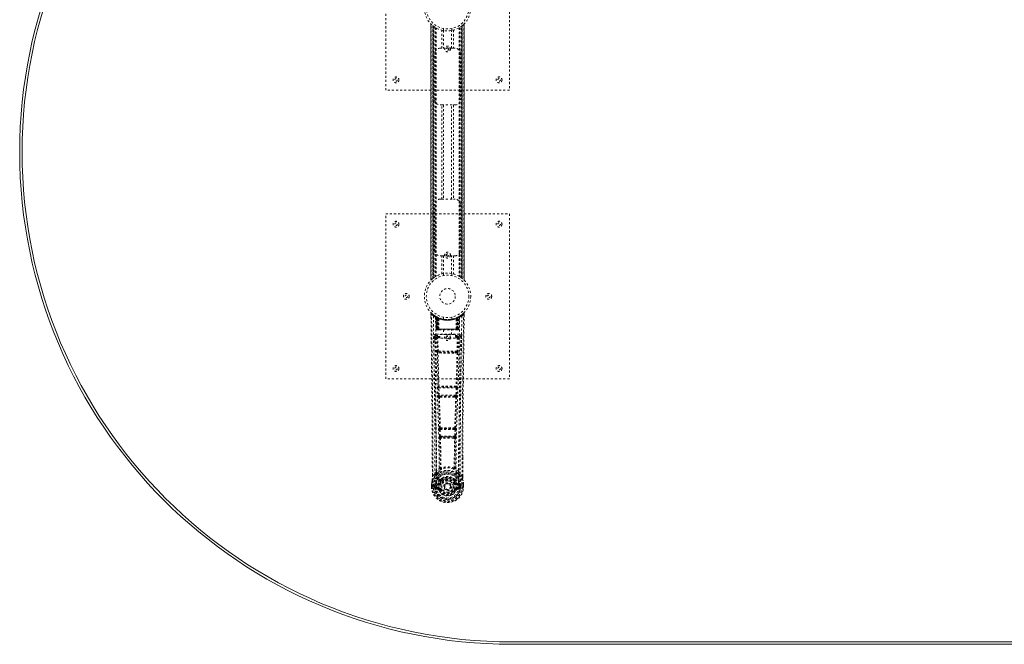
# Model space of a CAD drawing. Header units: inches. Extents: x 12.1 to 107.6, y 31.9 to 79.7.
# Tile 1 of 5: x 12.1 to 59.8, y 31.9 to 62.2. Entities that reach past the tile are written whole.
import ezdxf

# ---------------------------------------------------------------- set-up
doc = ezdxf.new("R2010")
doc.units = ezdxf.units.IN
doc.header["$MEASUREMENT"] = 0
doc.linetypes.add('SLD-Dashed', pattern=[0.075, 0.05, -0.025])
doc.linetypes.add('SLD-Solid', pattern=[0])

msp = doc.modelspace()

# ---------------------------------------------------------------- linework, layer by layer
at = {"color": 7, "linetype": 'SLD-Dashed', "lineweight": 0}
for p, q in [((29.82, 58.825), (29.82, 66.825)), ((35.82, 66.825), (35.82, 58.825)), ((32.015, 62.04), (32.015, 49.609)), ((32.015, 49.611), (32.015, 62.039)), ((32.015, 62.038), (32.015, 49.611)), ((32.027, 49.623), (32.027, 62.027)), ((32.11, 61.952), (32.105, 61.956)), ((32.105, 49.693), (32.105, 61.956)), ((32.105, 61.956), (32.105, 49.693)), ((32.11, 61.952), (32.11, 49.697)), ((32.111, 61.951), (32.111, 49.698)), ((32.114, 49.7), (32.114, 61.949)), ((32.114, 61.949), (32.114, 49.7)), ((32.126, 49.71), (32.126, 61.94)), ((32.13, 49.713), (32.13, 61.936)), ((32.132, 61.935), (32.132, 49.714)), ((32.134, 61.933), (32.134, 49.716)), ((32.156, 61.917), (32.156, 49.733)), ((32.222, 61.872), (32.222, 49.777)), ((32.247, 61.857), (32.247, 49.793)), ((32.265, 61.846), (32.265, 49.803)), ((32.539, 60.86), (32.539, 61.735)), ((32.62, 61.814), (32.62, 61.717)), ((32.623, 61.717), (32.623, 60.86)), ((33.018, 60.86), (33.018, 61.717)), ((33.02, 61.717), (33.02, 61.814)), ((33.102, 61.735), (33.102, 60.86)), ((33.376, 61.846), (33.376, 49.803)), ((33.393, 61.857), (33.393, 49.793)), ((33.419, 61.872), (33.419, 49.777)), ((33.476, 49.739), (33.476, 61.911)), ((33.521, 61.945), (33.504, 61.931)), ((33.507, 49.716), (33.507, 61.933)), ((33.509, 49.714), (33.509, 61.935)), ((33.511, 61.936), (33.511, 49.713)), ((33.512, 61.937), (33.512, 49.712)), ((33.521, 49.705), (33.521, 61.945)), ((33.527, 61.949), (33.527, 49.7)), ((33.527, 49.7), (33.527, 61.949)), ((33.535, 61.956), (33.531, 61.952)), ((33.531, 49.697), (33.531, 61.952)), ((33.535, 61.956), (33.535, 49.693)), ((33.535, 49.693), (33.535, 61.956)), ((33.613, 62.027), (33.613, 49.623)), ((33.625, 49.609), (33.625, 62.04)), ((33.625, 62.039), (33.625, 49.611)), ((33.626, 49.611), (33.626, 62.038)), ((32.455, 60.86), (32.539, 60.86)), ((33.102, 60.86), (32.539, 60.86)), ((33.102, 60.86), (33.185, 60.86)), ((32.205, 58.36), (32.205, 60.61)), ((33.435, 60.61), (33.435, 58.36)), ((35.82, 58.825), (29.82, 58.825)), ((32.539, 58.11), (32.455, 58.11)), ((32.539, 53.54), (32.539, 58.11)), ((32.539, 58.11), (33.102, 58.11)), ((32.623, 58.11), (32.623, 53.54)), ((33.018, 53.54), (33.018, 58.11)), ((33.102, 58.11), (33.102, 53.54)), ((33.185, 58.11), (33.102, 58.11)), ((32.455, 53.54), (32.539, 53.54)), ((32.539, 53.54), (33.102, 53.54)), ((33.102, 53.54), (33.185, 53.54)), ((32.205, 51.04), (32.205, 53.29)), ((33.435, 53.29), (33.435, 51.04)), ((29.82, 52.825), (35.82, 52.825)), ((29.82, 44.825), (29.82, 52.825)), ((35.82, 52.825), (35.82, 44.825)), ((32.539, 50.79), (32.455, 50.79)), ((32.539, 49.914), (32.539, 50.79)), ((32.539, 50.79), (33.102, 50.79)), ((32.623, 50.79), (32.623, 49.932)), ((33.018, 49.932), (33.018, 50.79)), ((33.102, 50.79), (33.102, 49.914)), ((33.185, 50.79), (33.102, 50.79)), ((32.105, 49.693), (32.11, 49.697)), ((32.62, 49.932), (32.62, 49.836)), ((33.02, 49.836), (33.02, 49.932)), ((32.014, 47.966), (32.015, 47.899)), ((32.044, 47.966), (32.064, 47.989)), ((32.105, 47.953), (32.063, 47.987)), ((32.252, 47.851), (32.239, 47.859)), ((32.258, 47.846), (32.245, 47.854)), ((32.267, 47.826), (32.253, 47.834)), ((32.275, 47.229), (32.253, 47.834)), ((32.288, 47.229), (32.267, 47.826)), ((32.318, 47.816), (32.27, 47.84)), ((32.286, 47.819), (32.309, 47.225)), ((32.354, 47.78), (32.286, 47.815)), ((32.306, 47.229), (32.286, 47.815)), ((32.299, 47.825), (32.326, 47.811)), ((32.313, 47.786), (32.326, 47.811)), ((32.313, 47.786), (32.314, 47.229)), ((32.321, 47.782), (32.313, 47.786)), ((32.321, 47.782), (32.333, 47.808)), ((32.321, 47.229), (32.321, 47.782)), ((32.337, 47.806), (32.322, 47.814)), ((32.326, 47.811), (32.333, 47.808)), ((32.327, 47.779), (32.339, 47.805)), ((32.327, 47.229), (32.327, 47.779)), ((32.327, 47.779), (32.334, 47.776)), ((32.334, 47.776), (32.346, 47.802)), ((32.334, 47.776), (32.334, 47.229)), ((32.338, 47.806), (32.337, 47.806)), ((32.345, 47.771), (32.357, 47.797)), ((32.345, 47.771), (32.346, 47.229)), ((32.352, 47.768), (32.345, 47.771)), ((32.352, 47.768), (32.363, 47.794)), ((32.352, 47.229), (32.352, 47.768)), ((32.354, 47.78), (32.355, 47.78)), ((32.373, 47.229), (32.354, 47.78)), ((32.355, 47.78), (32.374, 47.229)), ((32.357, 47.797), (32.363, 47.794)), ((32.404, 47.229), (32.4, 47.75)), ((32.62, 47.814), (32.62, 47.717)), ((33.02, 47.717), (33.02, 47.814)), ((33.236, 47.229), (33.241, 47.75)), ((33.267, 47.229), (33.286, 47.78)), ((33.287, 47.78), (33.267, 47.229)), ((33.277, 47.794), (33.284, 47.797)), ((33.277, 47.794), (33.289, 47.768)), ((33.284, 47.797), (33.296, 47.771)), ((33.286, 47.78), (33.287, 47.78)), ((33.355, 47.815), (33.287, 47.78)), ((33.296, 47.771), (33.289, 47.768)), ((33.289, 47.768), (33.289, 47.229)), ((33.303, 47.806), (33.295, 47.802)), ((33.295, 47.802), (33.307, 47.776)), ((33.295, 47.229), (33.296, 47.771)), ((33.31, 47.809), (33.302, 47.805)), ((33.302, 47.805), (33.314, 47.779)), ((33.304, 47.806), (33.303, 47.806)), ((33.37, 47.84), (33.304, 47.806)), ((33.307, 47.776), (33.314, 47.779)), ((33.307, 47.229), (33.307, 47.776)), ((33.308, 47.808), (33.315, 47.811)), ((33.308, 47.808), (33.32, 47.782)), ((33.314, 47.779), (33.314, 47.229)), ((33.315, 47.811), (33.324, 47.816)), ((33.315, 47.811), (33.328, 47.786)), ((33.328, 47.786), (33.32, 47.782)), ((33.32, 47.782), (33.32, 47.229)), ((33.327, 47.229), (33.328, 47.786)), ((33.332, 47.225), (33.355, 47.819)), ((33.335, 47.229), (33.355, 47.815)), ((33.353, 47.229), (33.374, 47.826)), ((33.366, 47.229), (33.387, 47.834)), ((33.387, 47.834), (33.374, 47.826)), ((33.402, 47.859), (33.389, 47.851)), ((33.578, 47.987), (33.536, 47.954)), ((33.627, 47.966), (33.597, 47.966)), ((33.625, 47.903), (33.625, 47.966)), ((33.626, 47.899), (33.627, 47.966)), ((33.626, 47.899), (33.627, 47.966)), ((32.209, 46.893), (32.208, 46.885)), ((32.208, 46.882), (32.212, 46.595)), ((32.253, 46.991), (32.253, 46.93)), ((33.388, 46.991), (32.253, 46.991)), ((32.253, 46.93), (32.45, 46.93)), ((32.275, 47.229), (32.288, 47.229)), ((32.314, 47.229), (32.275, 47.229)), ((32.288, 47.229), (32.327, 47.229)), ((32.302, 46.827), (32.317, 46.166)), ((32.306, 47.229), (32.373, 47.229)), ((32.314, 47.229), (32.321, 47.229)), ((32.314, 47.2), (32.321, 47.2)), ((32.318, 47.2), (32.328, 47.2)), ((33.32, 47.229), (32.321, 47.229)), ((32.334, 47.229), (32.327, 47.229)), ((32.328, 47.2), (32.334, 47.2)), ((32.334, 47.229), (33.307, 47.229)), ((32.336, 47.2), (32.39, 47.2)), ((32.346, 47.229), (32.352, 47.229)), ((32.346, 47.2), (32.352, 47.2)), ((32.346, 46.873), (32.346, 46.828)), ((32.45, 46.873), (32.346, 46.873)), ((32.362, 46.167), (32.346, 46.828)), ((32.45, 46.828), (32.346, 46.828)), ((33.289, 47.229), (32.352, 47.229)), ((32.39, 47.2), (32.352, 47.2)), ((32.374, 47.229), (32.373, 47.229)), ((32.374, 47.229), (32.404, 47.229)), ((32.404, 47.229), (33.236, 47.229)), ((32.404, 47.2), (32.412, 47.2)), ((32.412, 47.2), (33.229, 47.2)), ((32.45, 46.797), (32.45, 46.977)), ((32.45, 46.977), (33.2, 46.977)), ((33.2, 46.797), (32.45, 46.797)), ((32.625, 47.2), (32.625, 46.977)), ((33.015, 46.977), (33.015, 47.2)), ((33.2, 46.977), (33.2, 46.797)), ((33.2, 46.93), (33.388, 46.93)), ((33.294, 46.873), (33.2, 46.873)), ((33.294, 46.828), (33.2, 46.828)), ((33.229, 47.2), (33.237, 47.2)), ((33.236, 47.229), (33.267, 47.229)), ((33.251, 47.2), (33.305, 47.2)), ((33.289, 47.2), (33.251, 47.2)), ((33.267, 47.229), (33.267, 47.229)), ((33.267, 47.229), (33.335, 47.229)), ((33.294, 46.828), (33.279, 46.167)), ((33.289, 47.229), (33.295, 47.229)), ((33.289, 47.2), (33.295, 47.2)), ((33.294, 46.873), (33.294, 46.828)), ((33.314, 47.229), (33.307, 47.229)), ((33.307, 47.2), (33.313, 47.2)), ((33.313, 47.2), (33.323, 47.2)), ((33.314, 47.229), (33.353, 47.229)), ((33.319, 47.2), (33.327, 47.2)), ((33.32, 47.229), (33.327, 47.229)), ((33.339, 46.827), (33.324, 46.166)), ((33.366, 47.229), (33.327, 47.229)), ((33.353, 47.229), (33.366, 47.229)), ((33.388, 46.93), (33.388, 46.991)), ((33.429, 46.595), (33.433, 46.882)), ((33.433, 46.885), (33.432, 46.893)), ((32.516, 46.076), (32.359, 46.082)), ((33.279, 46.167), (32.362, 46.167)), ((32.523, 46.124), (32.37, 46.126)), ((33.118, 46.124), (32.523, 46.124)), ((33.271, 46.126), (33.118, 46.124)), ((33.282, 46.082), (33.125, 46.076)), ((35.82, 44.825), (29.82, 44.825)), ((32.37, 44.476), (32.362, 44.472)), ((32.406, 44.429), (32.414, 44.433)), ((33.235, 44.429), (32.406, 44.429)), ((33.227, 44.433), (33.235, 44.429)), ((33.279, 44.472), (33.271, 44.476)), ((32.355, 44.382), (32.372, 44.03)), ((32.4, 44.385), (33.241, 44.385)), ((32.417, 44.032), (32.4, 44.385)), ((33.224, 44.032), (32.417, 44.032)), ((32.422, 43.936), (32.455, 43.936)), ((32.464, 43.987), (32.432, 43.987)), ((32.464, 43.987), (33.177, 43.987)), ((33.177, 43.987), (33.209, 43.987)), ((33.186, 43.936), (33.219, 43.936)), ((33.241, 44.385), (33.224, 44.032)), ((33.286, 44.382), (33.269, 44.03)), ((32.41, 42.365), (32.427, 42.047)), ((32.434, 42.459), (32.419, 42.454)), ((32.455, 42.367), (33.186, 42.367)), ((32.471, 42.05), (32.455, 42.367)), ((32.464, 42.412), (32.478, 42.416)), ((33.177, 42.412), (32.464, 42.412)), ((33.17, 42.05), (32.471, 42.05)), ((33.163, 42.416), (33.177, 42.412)), ((33.186, 42.367), (33.17, 42.05)), ((33.207, 42.459), (33.221, 42.454)), ((33.231, 42.365), (33.214, 42.047)), ((32.481, 41.952), (32.521, 41.951)), ((32.529, 42.005), (32.49, 42.005)), ((32.529, 42.005), (33.112, 42.005)), ((33.151, 42.005), (33.112, 42.005)), ((33.12, 41.951), (33.16, 41.952)), ((33.557, 41.017), (33.557, 40.093)), ((33.558, 40.092), (33.561, 41.016)), ((32.083, 40.092), (32.083, 40.146)), ((32.084, 40.146), (32.084, 40.093)), ((32.209, 40.209), (32.113, 40.094)), ((32.493, 40.511), (32.493, 40.511)), ((33.148, 40.511), (33.148, 40.511)), ((33.528, 40.094), (33.432, 40.209)), ((32.041, 39.712), (32.041, 39.707)), ((32.041, 39.591), (32.041, 39.707)), ((32.042, 39.707), (32.042, 39.59)), ((32.07, 39.707), (32.07, 39.593)), ((32.222, 39.663), (32.192, 39.665)), ((32.192, 39.665), (32.192, 39.665)), ((32.192, 39.594), (32.192, 39.665)), ((32.222, 39.664), (32.227, 39.683)), ((32.222, 39.663), (32.222, 39.594)), ((32.227, 39.683), (32.227, 39.673)), ((32.227, 39.673), (32.227, 39.594)), ((32.237, 39.714), (32.233, 39.709)), ((32.237, 39.714), (32.248, 39.725)), ((32.362, 39.746), (32.248, 39.725)), ((32.248, 39.725), (32.248, 39.725)), ((32.248, 39.725), (32.248, 39.725)), ((32.262, 39.692), (32.392, 39.717)), ((32.262, 39.692), (32.262, 39.662)), ((32.392, 39.692), (32.262, 39.692)), ((32.392, 39.662), (32.262, 39.662)), ((32.392, 39.717), (32.392, 39.692)), ((32.392, 39.662), (32.392, 39.692)), ((32.447, 39.758), (32.474, 39.746)), ((32.452, 39.907), (32.452, 39.889)), ((32.46, 39.936), (32.471, 39.953)), ((32.476, 39.901), (32.475, 39.883)), ((33.165, 39.883), (33.165, 39.901)), ((33.167, 39.746), (33.194, 39.758)), ((33.169, 39.953), (33.181, 39.936)), ((33.189, 39.907), (33.189, 39.889)), ((33.249, 39.717), (33.379, 39.692)), ((33.249, 39.717), (33.249, 39.692)), ((33.379, 39.692), (33.249, 39.692)), ((33.249, 39.662), (33.249, 39.692)), ((33.379, 39.662), (33.249, 39.662)), ((33.393, 39.725), (33.279, 39.746)), ((33.379, 39.662), (33.379, 39.692)), ((33.393, 39.725), (33.403, 39.714)), ((33.404, 39.714), (33.403, 39.714)), ((33.404, 39.714), (33.403, 39.714)), ((33.407, 39.709), (33.404, 39.714)), ((33.414, 39.683), (33.414, 39.673)), ((33.419, 39.664), (33.414, 39.683)), ((33.414, 39.673), (33.414, 39.594)), ((33.449, 39.665), (33.419, 39.663)), ((33.419, 39.594), (33.419, 39.663)), ((33.449, 39.665), (33.449, 39.594)), ((33.449, 39.665), (33.449, 39.665)), ((33.57, 39.593), (33.57, 39.707)), ((33.599, 39.59), (33.599, 39.707)), ((33.6, 39.707), (33.6, 39.712)), ((33.6, 39.591), (33.6, 39.707)), ((32.041, 39.591), (32.045, 39.591)), ((32.045, 39.591), (32.098, 39.592)), ((32.098, 39.592), (32.121, 39.592)), ((32.121, 39.592), (32.279, 39.592)), ((32.192, 39.594), (32.222, 39.594)), ((32.192, 39.594), (32.192, 39.594)), ((32.227, 39.594), (32.222, 39.594)), ((32.245, 39.474), (32.364, 39.45)), ((32.275, 39.54), (32.275, 39.51)), ((32.275, 39.54), (32.392, 39.54)), ((32.392, 39.489), (32.275, 39.51)), ((32.275, 39.51), (32.392, 39.51)), ((32.392, 39.54), (32.392, 39.51)), ((32.392, 39.489), (32.392, 39.51)), ((32.397, 39.554), (32.397, 39.556)), ((32.452, 39.446), (32.448, 39.453)), ((32.474, 39.455), (32.452, 39.446)), ((32.664, 39.601), (32.665, 39.616)), ((32.664, 39.593), (32.664, 39.601)), ((33.189, 39.446), (33.167, 39.455)), ((33.189, 39.446), (33.244, 39.423)), ((33.244, 39.556), (33.244, 39.554)), ((33.249, 39.54), (33.249, 39.51)), ((33.249, 39.54), (33.366, 39.54)), ((33.366, 39.51), (33.249, 39.489)), ((33.249, 39.489), (33.249, 39.51)), ((33.249, 39.51), (33.366, 39.51)), ((33.277, 39.45), (33.396, 39.474)), ((33.362, 39.592), (33.52, 39.592)), ((33.366, 39.51), (33.366, 39.54)), ((33.414, 39.594), (33.419, 39.594)), ((33.52, 39.592), (33.543, 39.592)), ((33.543, 39.592), (33.596, 39.591)), ((33.596, 39.591), (33.6, 39.591))]:
    msp.add_line(p, q, dxfattribs=at)
at = {"color": 7, "linetype": 'SLD-Solid', "lineweight": 15}
for p, q in [((35.945, 32.068), (83.695, 32.068)), ((83.695, 32.068), (35.945, 32.068)), ((83.695, 31.95), (35.945, 31.95))]:
    msp.add_line(p, q, dxfattribs=at)
at = {"color": 7, "linetype": 'SLD-Dashed', "lineweight": 0, "flags": 128}
for points in [[(32.126, 61.94), (32.115, 61.948), (32.11, 61.953)], [(32.11, 49.697), (32.116, 49.702), (32.126, 49.71)], [(33.508, 49.715), (33.518, 49.707), (33.521, 49.705)], [(32.062, 47.986), (32.055, 47.99), (32.047, 47.992), (32.039, 47.993), (32.031, 47.991), (32.024, 47.988), (32.019, 47.983), (32.015, 47.976), (32.014, 47.969)], [(32.083, 40.146), (32.075, 42.715), (32.047, 45.34), (32.014, 47.966)], [(32.014, 47.966), (32.014, 47.966), (32.016, 47.966), (32.023, 47.966), (32.032, 47.966), (32.038, 47.966), (32.044, 47.966)], [(32.113, 40.094), (32.111, 41.558), (32.102, 43.031), (32.088, 44.479), (32.085, 44.726), (32.082, 44.984), (32.079, 45.199), (32.076, 45.428), (32.073, 45.678), (32.07, 45.95), (32.067, 46.167), (32.064, 46.43), (32.059, 46.754), (32.057, 46.964), (32.053, 47.223), (32.05, 47.485), (32.047, 47.733), (32.044, 47.966)], [(32.133, 47.872), (32.14, 46.825), (32.159, 45.78), (32.189, 44.738), (32.224, 43.7), (32.258, 42.666), (32.283, 41.637), (32.292, 40.612), (32.279, 39.592)], [(32.269, 47.841), (32.23, 47.864), (32.181, 47.897)], [(32.242, 47.817), (32.25, 46.772), (32.272, 45.729), (32.303, 44.689), (32.341, 43.654), (32.377, 42.622), (32.403, 41.596), (32.411, 40.574), (32.397, 39.557)], [(32.247, 47.851), (32.254, 47.84), (32.258, 47.827)], [(32.284, 47.823), (32.285, 47.817), (32.285, 47.815)], [(33.399, 47.817), (33.39, 46.772), (33.369, 45.729), (33.337, 44.69), (33.3, 43.654), (33.264, 42.623), (33.237, 41.596), (33.229, 40.574), (33.244, 39.557)], [(33.508, 47.872), (33.501, 46.825), (33.481, 45.78), (33.452, 44.738), (33.417, 43.7), (33.383, 42.666), (33.357, 41.637), (33.349, 40.612), (33.361, 39.592)], [(33.46, 47.897), (33.411, 47.864), (33.366, 47.839)], [(33.528, 40.094), (33.53, 41.559), (33.539, 43.031), (33.553, 44.479), (33.556, 44.7), (33.558, 44.929), (33.561, 45.133), (33.563, 45.331), (33.566, 45.547), (33.568, 45.697), (33.57, 45.854), (33.572, 46.01), (33.573, 46.128), (33.575, 46.267), (33.577, 46.43), (33.582, 46.762), (33.584, 46.966), (33.587, 47.221), (33.591, 47.482), (33.594, 47.731), (33.597, 47.966)], [(33.577, 47.989), (33.544, 47.96), (33.536, 47.954)], [(33.561, 41.016), (33.566, 42.715), (33.593, 45.34), (33.626, 47.899)], [(33.624, 47.966), (33.622, 47.974), (33.619, 47.981), (33.614, 47.988), (33.607, 47.993), (33.6, 47.996), (33.593, 47.996), (33.585, 47.994), (33.579, 47.99)], [(32.148, 46.884), (32.149, 46.749), (32.152, 46.576), (32.154, 46.368), (32.158, 46.122), (32.161, 45.873), (32.164, 45.654), (32.166, 45.5), (32.168, 45.363), (32.169, 45.241), (32.171, 45.086), (32.173, 44.923), (32.175, 44.766), (32.185, 43.953), (32.194, 43.135), (32.202, 42.162), (32.207, 41.173), (32.209, 40.209)], [(32.208, 46.885), (32.232, 46.856), (32.302, 46.827)], [(32.346, 46.873), (32.277, 46.902), (32.253, 46.93)], [(32.346, 46.828), (32.33, 46.828), (32.316, 46.828), (32.306, 46.828), (32.302, 46.827)], [(32.346, 47.229), (32.338, 47.229), (32.33, 47.229), (32.323, 47.229), (32.317, 47.229), (32.312, 47.229), (32.308, 47.229), (32.306, 47.229), (32.306, 47.229)], [(32.306, 47.229), (32.307, 47.222), (32.308, 47.22)], [(32.336, 47.2), (32.336, 47.2), (32.338, 47.2)], [(33.388, 46.93), (33.364, 46.902), (33.294, 46.873)], [(33.339, 46.827), (33.334, 46.828), (33.324, 46.828), (33.31, 46.828), (33.294, 46.828)], [(33.335, 47.229), (33.334, 47.229), (33.332, 47.229), (33.329, 47.229), (33.324, 47.229), (33.318, 47.229), (33.311, 47.229), (33.303, 47.229), (33.295, 47.229)], [(33.339, 46.827), (33.409, 46.856), (33.433, 46.885)], [(33.432, 40.209), (33.432, 40.729), (33.434, 41.262), (33.437, 41.808), (33.44, 42.322), (33.444, 42.852), (33.45, 43.404), (33.455, 43.893), (33.458, 44.151), (33.461, 44.424), (33.465, 44.712), (33.469, 45.016), (33.472, 45.292), (33.475, 45.532), (33.478, 45.724), (33.481, 45.938), (33.484, 46.18), (33.487, 46.405), (33.489, 46.597), (33.491, 46.757), (33.493, 46.884)], [(32.362, 46.167), (32.347, 46.167), (32.332, 46.166), (32.322, 46.166), (32.317, 46.166)], [(32.326, 46.084), (32.345, 45.279), (32.37, 44.476)], [(32.404, 44.472), (32.379, 45.276), (32.359, 46.082)], [(33.125, 46.076), (32.82, 46.076), (32.516, 46.076)], [(33.118, 46.124), (32.82, 46.124), (32.523, 46.124)], [(33.282, 46.082), (33.262, 45.276), (33.237, 44.472)], [(33.315, 46.084), (33.295, 45.279), (33.271, 44.476)], [(33.324, 46.166), (33.319, 46.166), (33.309, 46.166), (33.294, 46.167), (33.279, 46.167)], [(32.4, 44.385), (32.385, 44.384), (32.37, 44.383), (32.36, 44.383), (32.355, 44.382)], [(32.417, 44.032), (32.402, 44.031), (32.387, 44.03), (32.377, 44.03), (32.372, 44.03)], [(32.372, 44.03), (32.375, 43.998), (32.375, 43.995)], [(32.387, 43.94), (32.412, 43.198), (32.434, 42.459)], [(32.469, 42.453), (32.447, 43.194), (32.422, 43.936)], [(33.219, 43.936), (33.194, 43.194), (33.172, 42.453)], [(33.253, 43.94), (33.229, 43.198), (33.207, 42.459)], [(33.269, 44.03), (33.264, 44.03), (33.254, 44.03), (33.239, 44.031), (33.224, 44.032)], [(33.286, 44.382), (33.281, 44.383), (33.271, 44.383), (33.256, 44.384), (33.241, 44.385)], [(33.269, 44.03), (33.266, 43.998), (33.266, 43.995)], [(32.455, 42.367), (32.44, 42.366), (32.426, 42.365), (32.415, 42.365), (32.41, 42.365)], [(32.471, 42.05), (32.456, 42.049), (32.442, 42.048), (32.432, 42.048), (32.427, 42.047)], [(32.455, 42.367), (32.454, 42.376), (32.454, 42.384), (32.454, 42.391), (32.455, 42.398), (32.459, 42.408), (32.464, 42.412)], [(33.151, 42.005), (33.152, 42.005), (33.154, 42.007), (33.157, 42.01), (33.163, 42.019), (33.167, 42.033), (33.17, 42.05)], [(33.214, 42.047), (33.209, 42.048), (33.199, 42.048), (33.185, 42.049), (33.17, 42.05)], [(33.177, 42.412), (33.182, 42.408), (33.185, 42.398), (33.186, 42.391), (33.187, 42.384), (33.187, 42.376), (33.186, 42.367)], [(33.231, 42.365), (33.226, 42.365), (33.215, 42.365), (33.201, 42.366), (33.186, 42.367)], [(32.445, 41.958), (32.456, 41.237), (32.457, 40.519)], [(32.481, 41.952), (32.492, 41.23), (32.493, 40.511)], [(33.12, 41.951), (32.82, 41.95), (32.521, 41.951)], [(33.112, 42.005), (32.82, 42.003), (32.529, 42.005)], [(33.148, 40.511), (33.149, 41.23), (33.16, 41.952)], [(33.195, 41.958), (33.185, 41.237), (33.184, 40.519)], [(32.251, 40.17), (32.15, 40.046), (32.071, 39.892)], [(32.455, 40.511), (32.354, 40.423), (32.268, 40.322)], [(32.361, 40.273), (32.356, 40.267), (32.346, 40.258)], [(32.455, 40.511), (32.457, 40.5), (32.461, 40.492), (32.468, 40.485), (32.475, 40.482), (32.483, 40.482), (32.491, 40.485), (32.498, 40.491), (32.503, 40.5)], [(33.138, 40.5), (33.143, 40.491), (33.15, 40.485), (33.158, 40.482), (33.166, 40.482), (33.173, 40.485), (33.18, 40.492), (33.184, 40.5), (33.186, 40.511)], [(33.373, 40.322), (33.286, 40.423), (33.186, 40.511)], [(33.295, 40.258), (33.285, 40.267), (33.28, 40.273)], [(33.39, 40.17), (33.49, 40.046), (33.569, 39.892)], [(32.071, 39.892), (32.054, 39.812), (32.041, 39.712)], [(32.041, 39.707), (32.054, 39.804), (32.07, 39.881)], [(32.041, 39.712), (32.042, 39.711), (32.044, 39.711), (32.047, 39.711), (32.05, 39.71), (32.055, 39.71), (32.06, 39.709), (32.065, 39.708), (32.07, 39.707)], [(32.041, 39.707), (32.041, 39.707), (32.042, 39.707), (32.044, 39.707), (32.048, 39.707), (32.052, 39.707), (32.058, 39.707), (32.064, 39.707), (32.07, 39.707)], [(32.071, 39.892), (32.07, 39.887), (32.07, 39.881)], [(32.113, 40.094), (32.107, 40.094), (32.101, 40.094), (32.095, 40.093), (32.09, 40.093), (32.086, 40.093), (32.084, 40.093), (32.083, 40.092), (32.083, 40.092)], [(32.222, 39.663), (32.222, 39.664), (32.222, 39.664)], [(32.262, 39.662), (32.243, 39.665), (32.227, 39.673)], [(32.39, 39.768), (32.376, 39.751), (32.362, 39.746)], [(32.452, 39.889), (32.419, 39.836), (32.39, 39.768)], [(32.504, 39.87), (32.474, 39.821), (32.447, 39.758)], [(32.603, 40.04), (32.546, 40.011), (32.471, 39.953)], [(32.501, 39.735), (32.496, 39.737), (32.491, 39.739), (32.486, 39.741), (32.482, 39.743), (32.479, 39.744), (32.476, 39.745), (32.474, 39.746), (32.474, 39.746)], [(32.767, 39.748), (32.809, 39.757), (32.825, 39.757)], [(33.169, 39.953), (33.095, 40.011), (33.038, 40.04)], [(33.194, 39.758), (33.167, 39.821), (33.137, 39.87)], [(33.139, 39.735), (33.145, 39.737), (33.15, 39.739), (33.155, 39.741), (33.159, 39.743), (33.162, 39.744), (33.165, 39.745), (33.166, 39.746), (33.167, 39.746)], [(33.189, 39.889), (33.221, 39.836), (33.251, 39.768)], [(33.251, 39.768), (33.265, 39.751), (33.279, 39.746)], [(33.414, 39.673), (33.397, 39.665), (33.379, 39.662)], [(33.419, 39.664), (33.419, 39.663), (33.419, 39.663)], [(33.558, 40.092), (33.558, 40.092), (33.557, 40.093), (33.555, 40.093), (33.551, 40.093), (33.546, 40.093), (33.54, 40.094), (33.534, 40.094), (33.528, 40.094)], [(33.571, 39.881), (33.571, 39.887), (33.569, 39.892)], [(33.6, 39.712), (33.588, 39.802), (33.569, 39.892)], [(33.6, 39.712), (33.599, 39.711), (33.597, 39.711), (33.594, 39.711), (33.59, 39.71), (33.586, 39.71), (33.581, 39.709), (33.576, 39.708), (33.57, 39.707)], [(33.57, 39.707), (33.577, 39.707), (33.583, 39.707), (33.588, 39.707), (33.593, 39.707), (33.597, 39.707), (33.599, 39.707), (33.6, 39.707), (33.6, 39.707)], [(33.6, 39.707), (33.587, 39.804), (33.571, 39.881)], [(32.07, 39.593), (32.064, 39.593), (32.058, 39.593), (32.052, 39.592), (32.048, 39.592), (32.044, 39.592), (32.042, 39.592), (32.041, 39.591), (32.041, 39.591)], [(32.232, 39.522), (32.252, 39.535), (32.275, 39.54)], [(33.244, 39.554), (33.238, 39.478), (33.215, 39.403), (33.176, 39.334), (33.122, 39.274), (33.057, 39.226), (32.983, 39.19), (32.903, 39.168), (32.82, 39.16), (32.738, 39.168), (32.658, 39.19), (32.584, 39.226), (32.519, 39.274), (32.465, 39.334), (32.426, 39.403), (32.403, 39.478), (32.397, 39.554)], [(32.501, 39.467), (32.496, 39.465), (32.491, 39.462), (32.486, 39.46), (32.482, 39.459), (32.479, 39.457), (32.476, 39.456), (32.474, 39.455), (32.474, 39.455)], [(33.139, 39.467), (33.145, 39.465), (33.15, 39.462), (33.155, 39.46), (33.159, 39.459), (33.162, 39.457), (33.165, 39.456), (33.166, 39.455), (33.167, 39.455)], [(33.199, 39.462), (33.193, 39.454), (33.189, 39.446)], [(33.249, 39.489), (33.212, 39.475), (33.199, 39.462)], [(33.366, 39.54), (33.389, 39.535), (33.409, 39.522)], [(33.6, 39.591), (33.6, 39.591), (33.599, 39.591), (33.597, 39.592), (33.593, 39.592), (33.588, 39.592), (33.583, 39.593), (33.577, 39.593), (33.57, 39.593)]]:
    msp.add_lwpolyline(points, dxfattribs=at)
at = {"color": 7, "linetype": 'SLD-Dashed', "lineweight": 0}
for centre, radius in [((32.82, 62.825), 1.125), ((32.82, 62.825), 1.03), ((32.82, 60.825), 0.14), ((32.82, 60.825), 0.0625), ((30.32, 59.325), 0.141), ((30.32, 59.325), 0.0625), ((35.32, 59.325), 0.141), ((35.32, 59.325), 0.0625), ((30.32, 52.325), 0.141), ((30.32, 52.325), 0.0625), ((35.32, 52.325), 0.141), ((35.32, 52.325), 0.0625), ((32.82, 50.825), 0.141), ((32.82, 50.825), 0.0625), ((32.82, 48.825), 1.125), ((32.82, 48.825), 1.03), ((32.82, 48.825), 0.376), ((30.82, 48.825), 0.14), ((30.82, 48.825), 0.0625), ((34.82, 48.825), 0.141), ((34.82, 48.825), 0.0625), ((32.82, 46.825), 0.141), ((32.82, 46.825), 0.0625), ((30.32, 45.325), 0.141), ((30.32, 45.325), 0.0625), ((35.32, 45.325), 0.141), ((35.32, 45.325), 0.0625), ((32.82, 39.601), 0.7), ((32.82, 39.601), 0.69), ((32.82, 39.601), 0.623), ((32.82, 39.601), 0.32), ((32.82, 39.601), 0.275), ((32.82, 39.601), 0.188), ((32.82, 39.601), 0.156), ((32.82, 39.601), 0.142), ((32.82, 39.601), 0.139), ((32.82, 39.601), 0.138)]:
    msp.add_circle(centre, radius, dxfattribs=at)
at = {"color": 7, "linetype": 'SLD-Solid', "lineweight": 15}
for radius in [23.875, 23.757, 23.757]:
    msp.add_arc((35.945, 55.825), radius, 90, 270, dxfattribs=at)
at = {"color": 7, "linetype": 'SLD-Dashed', "lineweight": 0}
for centre, radius, start, end in [((32.885, 62.888), 1.215, 224.3406, 225.1479), ((32.817, 62.821), 1.12, 230.9283, 233.8343), ((32.82, 62.825), 1.125, 232.2635, 239.3843), ((32.842, 62.801), 1.093, 307.6189, 315.7582), ((32.831, 62.812), 1.108, 307.9099, 309.4742), ((32.455, 60.61), 0.25, 90, 180), ((33.185, 60.61), 0.25, 0, 90), ((32.455, 58.36), 0.25, 180, 270), ((33.185, 58.36), 0.25, 270, 0), ((32.455, 53.29), 0.25, 90, 180), ((33.185, 53.29), 0.25, 0, 90), ((32.455, 51.04), 0.25, 180, 270), ((33.185, 51.04), 0.25, 270, 0), ((32.799, 48.849), 1.093, 127.6172, 135.7594), ((32.82, 48.825), 1.125, 52.2642, 59.3829), ((32.816, 48.819), 1.133, 52.0836, 54.3213), ((32.815, 48.82), 1.132, 44.3084, 45.1753), ((32.044, 47.966), 0.03, 47.8633, 180.7215), ((32.822, 48.869), 1.212, 228.1721, 235.3237), ((32.82, 48.825), 1.158, 227.8705, 312.129), ((32.818, 48.821), 1.123, 227.9072, 235.3635), ((32.163, 47.872), 0.03, 55.9354, 179.8263), ((32.808, 49.063), 1.369, 240.4497, 245.5697), ((32.82, 48.824), 1.127, 235.3501, 240.491), ((32.223, 47.833), 0.03, 1.983, 58.9596), ((32.82, 48.824), 1.127, 238.9599, 239.8429), ((32.204, 47.797), 0.0714, 31.6429, 58.927), ((32.283, 47.804), 0.0429, 114.1736, 163.0164), ((32.82, 48.856), 1.19, 240.8884, 299.1116), ((32.237, 47.825), 0.0299, 1.9106, 59.7254), ((32.824, 48.831), 1.134, 239.7546, 244.7111), ((32.831, 48.846), 1.153, 239.9608, 244.0331), ((32.802, 48.449), 0.824, 228.269, 233.6268), ((32.82, 48.825), 1.127, 240.4889, 299.5111), ((32.8, 48.442), 0.814, 229.1484, 234.4927), ((32.256, 47.814), 0.03, 16.8995, 61.2635), ((32.256, 47.814), 0.0299, 1.806, 60.7767), ((32.826, 48.836), 1.14, 240.8325, 245.7089), ((32.8, 48.437), 0.807, 230.3881, 235.6786), ((32.82, 48.824), 1.155, 244.3786, 295.6214), ((32.82, 48.823), 1.155, 245.0793, 294.9207), ((32.324, 47.779), 0.0297, 1.4797, 64.5227), ((32.325, 47.779), 0.0297, 1.4776, 64.5689), ((32.82, 48.824), 1.155, 246.0603, 293.9397), ((32.776, 48.375), 0.729, 234.7848, 238.9995), ((32.37, 47.768), 0.0345, 328.982, 15.1537), ((32.82, 48.788), 1.12, 247.9469, 292.0531), ((33.27, 47.768), 0.0346, 164.8665, 211.0076), ((32.864, 48.377), 0.731, 301.0051, 305.2105), ((32.822, 48.822), 1.125, 294.2588, 299.201), ((33.315, 47.779), 0.0297, 115.4242, 178.5293), ((33.316, 47.779), 0.0297, 115.4754, 178.5198), ((32.841, 48.437), 0.806, 304.3182, 309.613), ((32.843, 48.44), 0.811, 305.4983, 310.8605), ((33.371, 47.683), 0.138, 89.419, 113.4574), ((32.839, 48.449), 0.824, 306.3718, 311.7324), ((33.385, 47.814), 0.0299, 119.2294, 178.1957), ((33.383, 47.816), 0.0273, 117.6593, 182.2987), ((32.832, 48.806), 1.106, 298.6379, 300.2597), ((33.404, 47.825), 0.0299, 120.2735, 178.0985), ((32.82, 48.825), 1.128, 299.5111, 304.6477), ((33.358, 47.804), 0.0429, 16.9725, 65.8319), ((33.417, 47.833), 0.03, 121.0444, 178.0212), ((32.833, 49.063), 1.369, 294.4296, 299.55), ((32.825, 48.819), 1.12, 304.628, 312.0876), ((33.478, 47.872), 0.03, 0.1681, 124.0702), ((32.821, 48.866), 1.209, 304.6685, 311.8405), ((33.597, 47.966), 0.03, 359.277, 132.1382), ((33.526, 47.923), 0.0831, 31.8504, 52.6046), ((32.253, 46.886), 0.105, 90.0048, 180.7382), ((32.184, 45.287), 1.598, 89.1339, 91.2852), ((-467.244, 39.004), 499.514, 0.15116, 0.90394), ((32.251, 46.888), 0.0423, 88.035, 173.4344), ((32.305, 47.23), 0.03, 181.9942, 269.9952), ((32.335, 47.272), 0.0742, 215.9442, 253.265), ((32.318, 47.23), 0.03, 181.9734, 269.9666), ((32.332, 47.367), 0.166, 259.5933, 268.3489), ((32.347, 46.828), 0.0451, 90.4303, 180.8997), ((32.336, 47.23), 0.03, 181.9327, 269.9355), ((32.737, 47.222), 0.416, 179.0285, 183.0146), ((32.928, 47.223), 0.601, 179.4244, 181.9995), ((32.76, 47.222), 0.427, 179.0439, 182.9342), ((32.791, 47.222), 0.446, 179.0944, 182.8187), ((32.797, 47.222), 0.445, 179.0839, 182.8106), ((32.403, 47.23), 0.0299, 181.7963, 269.8152), ((32.404, 47.23), 0.0299, 181.7963, 269.8107), ((32.439, 47.222), 0.0354, 169.2726, 219.1972), ((33.2, 47.222), 0.0369, 321.8534, 9.668), ((33.237, 47.23), 0.0299, 270.1848, 358.2037), ((33.238, 47.23), 0.0299, 270.1873, 358.2011), ((32.847, 47.222), 0.443, 357.1738, 0.9224), ((33.294, 46.828), 0.0451, 359.0369, 89.5684), ((32.85, 47.222), 0.446, 357.1813, 0.9056), ((33.3, 47.235), 0.0356, 262.0688, 350.2915), ((33.305, 47.23), 0.03, 270.0645, 358.0673), ((32.879, 47.222), 0.428, 357.0732, 0.9487), ((32.728, 47.222), 0.585, 357.9613, 0.6048), ((33.309, 47.365), 0.163, 271.6997, 280.6275), ((32.907, 47.222), 0.413, 356.9652, 0.9824), ((33.323, 47.23), 0.03, 270.0289, 358.0356), ((33.305, 47.272), 0.0742, 286.735, 324.0558), ((33.336, 47.23), 0.03, 270.0075, 357.9987), ((532.942, 39.004), 499.571, 179.09608, 179.84877), ((33.388, 46.886), 0.105, 359.2618, 89.9952), ((33.39, 46.888), 0.0423, 6.5704, 91.9603), ((33.457, 45.282), 1.603, 88.719, 90.8642), ((32.718, 46.167), 0.401, 180.0761, 191.8385), ((32.371, 46.081), 0.0456, 91.7532, 175.829), ((32.352, 46.223), 0.141, 259.4729, 273.0503), ((32.469, 46.079), 0.11, 154.2178, 178.3367), ((32.467, 46.167), 0.105, 179.6346, 202.4724), ((32.604, 46.087), 0.0888, 155.6059, 187.639), ((33.037, 46.087), 0.0888, 352.3614, 24.3991), ((33.174, 46.167), 0.105, 337.5348, 0.3646), ((33.171, 46.079), 0.111, 1.7839, 25.6566), ((33.27, 46.081), 0.0456, 4.171, 88.2468), ((33.289, 46.221), 0.139, 266.8585, 280.6138), ((32.922, 46.167), 0.402, 348.1518, 359.9204), ((32.562, 44.413), 0.209, 163.512, 188.4083), ((32.407, 44.475), 0.0451, 182.9196, 269.4068), ((32.415, 44.478), 0.0451, 182.9875, 269.3796), ((32.396, 44.563), 0.091, 253.0057, 274.8373), ((32.454, 44.4), 0.0563, 148.2387, 195.7341), ((32.82, 7.837), 36.637, 89.3487, 90.6512), ((32.459, 44.465), 0.055, 173.1569, 216.3321), ((32.82, 11.621), 32.814, 89.2909, 90.7091), ((33.226, 44.478), 0.0451, 270.6219, 357.0081), ((33.183, 44.465), 0.0546, 323.5183, 6.9863), ((33.234, 44.475), 0.0451, 270.5945, 357.0821), ((33.187, 44.4), 0.0563, 344.2601, 31.7613), ((33.245, 44.563), 0.0908, 265.1461, 287.0248), ((33.079, 44.413), 0.209, 351.5864, 16.4906), ((32.511, 43.997), 0.136, 180.7183, 204.7115), ((32.433, 43.942), 0.0456, 91.255, 181.8219), ((32.414, 44.02), 0.0837, 251.1192, 275.2104), ((32.485, 44.03), 0.068, 178.3592, 218.9124), ((32.508, 43.946), 0.0868, 151.6283, 186.5679), ((32.535, 43.948), 0.0814, 151.3102, 188.7539), ((32.82, 76.715), 32.782, 269.3605, 270.6395), ((32.82, 77.341), 33.356, 269.387, 270.613), ((33.106, 43.948), 0.0814, 351.2514, 28.6849), ((33.156, 44.03), 0.068, 321.0985, 1.6399), ((33.209, 43.945), 0.0425, 40.4668, 90.3966), ((33.132, 43.946), 0.087, 353.467, 28.3326), ((33.226, 44.02), 0.0843, 264.8717, 288.7961), ((33.209, 43.942), 0.0448, 357.9401, 42.8991), ((33.13, 43.997), 0.136, 335.3332, 359.247), ((32.571, 42.394), 0.163, 158.1264, 190.2181), ((32.464, 42.457), 0.0451, 183.2253, 269.1399), ((32.607, 42.039), 0.181, 177.2198, 206.4645), ((32.479, 42.462), 0.0451, 183.3926, 269.1029), ((32.463, 42.528), 0.075, 247.0718, 274.8932), ((32.82, 5.081), 37.374, 89.4617, 90.5382), ((32.527, 42.447), 0.0578, 174.2238, 212.344), ((32.528, 42.047), 0.0575, 177.8234, 227.5872), ((32.82, 9.833), 32.585, 89.3979, 90.6021), ((33.162, 42.462), 0.0451, 270.8994, 356.6051), ((33.114, 42.447), 0.0574, 327.5087, 5.9234), ((33.178, 42.528), 0.0749, 265.0961, 292.9459), ((33.176, 42.457), 0.0451, 270.8601, 356.7747), ((33.033, 42.039), 0.181, 333.5373, 2.7753), ((33.07, 42.394), 0.163, 349.7775, 21.8722), ((32.491, 41.959), 0.0457, 91.8546, 181.7263), ((32.475, 42.024), 0.073, 245.7448, 274.5987), ((32.584, 41.963), 0.104, 155.9644, 186.143), ((32.621, 41.965), 0.101, 156.5215, 187.7676), ((33.02, 41.965), 0.101, 352.2373, 23.4689), ((33.15, 41.959), 0.0457, 358.2709, 88.1452), ((33.057, 41.963), 0.104, 353.8606, 24.032), ((33.165, 42.025), 0.0735, 265.5069, 294.1547), ((32.82, 39.601), 0.787, 8.0937, 171.9063), ((32.82, 39.601), 0.758, 8.0936, 171.9064), ((32.82, 39.601), 0.632, 5.8275, 174.1725), ((27.476, 42.761), 5.377, 331.6699, 333.0299), ((32.543, 40.528), 0.462, 223.6684, 230.8186), ((32.82, 39.601), 0.602, 6.0327, 173.9673), ((33.803, 38.591), 2.214, 131.1337, 134.4911), ((32.329, 40.325), 0.0608, 182.5716, 302.0034), ((33.093, 39.761), 0.893, 128.852, 145.0102), ((32.444, 40.518), 0.0133, 326.0911, 3.2934), ((32.515, 40.515), 0.0608, 184.0475, 286.2244), ((32.49, 40.582), 0.0708, 242.7161, 272.721), ((32.506, 40.513), 0.0128, 186.6369, 257.6657), ((32.82, 39.588), 0.966, 70.8187, 109.1817), ((32.575, 40.517), 0.0738, 193.2381, 235.0251), ((32.82, 39.663), 0.844, 70.0597, 109.9403), ((33.125, 40.515), 0.0608, 253.7755, 355.9543), ((33.066, 40.517), 0.0738, 304.9806, 346.7561), ((32.548, 39.761), 0.893, 34.9883, 51.1488), ((33.135, 40.513), 0.0128, 282.3515, 353.3473), ((33.151, 40.582), 0.0709, 267.2938, 297.2762), ((33.197, 40.518), 0.0133, 176.8086, 213.9156), ((33.312, 40.325), 0.0608, 238.0008, 357.4278), ((31.838, 38.591), 2.214, 45.5079, 48.8659), ((38.141, 42.748), 5.35, 206.9676, 208.3345), ((33.098, 40.528), 0.461, 309.1751, 316.3311), ((30.896, 40.062), 1.188, 351.2127, 1.4268), ((28.604, 40.709), 3.563, 346.7446, 350.0589), ((32.342, 39.669), 0.116, 159.6291, 173.1065), ((32.261, 39.722), 0.0306, 205.4256, 270.9288), ((32.685, 39.51), 0.492, 115.7076, 155.4804), ((32.629, 39.503), 0.441, 113.5948, 149.7428), ((32.392, 39.746), 0.0299, 181.1818, 268.9465), ((32.42, 39.774), 0.031, 190.1798, 328.3466), ((32.386, 39.781), 0.0649, 274.9232, 338.6825), ((32.392, 39.781), 0.089, 270, 337.226), ((32.392, 39.781), 0.119, 269.9997, 337.227), ((32.497, 39.911), 0.0448, 146.2139, 184.9363), ((32.474, 39.947), 0.0459, 241.1839, 271.7088), ((32.482, 39.892), 0.0305, 185.7198, 315.4445), ((32.474, 39.929), 0.0459, 241.1259, 271.7023), ((32.511, 39.956), 0.0396, 185.1866, 232.8671), ((32.82, 39.601), 0.376, 22.774, 157.226), ((32.82, 39.589), 0.453, 40.4512, 139.5488), ((32.502, 39.905), 0.0347, 219.3898, 272.7369), ((32.509, 39.9), 0.033, 131.6242, 178.1163), ((32.82, 39.561), 0.494, 47.4884, 132.5116), ((32.82, 39.601), 0.346, 22.7738, 157.2262), ((32.82, 39.608), 0.411, 39.7059, 140.2941), ((32.82, 39.601), 0.275, 90.0001, 269.9999), ((32.82, 39.621), 0.473, 62.6132, 117.3868), ((32.82, 39.601), 0.275, 270.0001, 89.9999), ((33.159, 39.892), 0.0305, 224.5501, 354.2856), ((33.138, 39.905), 0.0348, 267.2744, 320.5989), ((33.249, 39.781), 0.119, 202.7737, 270.0007), ((33.13, 39.956), 0.0396, 307.1244, 354.8292), ((33.132, 39.9), 0.033, 1.8837, 48.3758), ((33.166, 39.947), 0.0459, 268.2857, 298.8242), ((33.167, 39.929), 0.0459, 268.2977, 298.8741), ((33.249, 39.781), 0.089, 202.774, 270), ((32.951, 39.504), 0.499, 24.8898, 63.9927), ((33.144, 39.911), 0.0448, 355.0785, 33.9448), ((33.012, 39.503), 0.441, 30.2267, 66.4269), ((33.221, 39.774), 0.031, 211.5698, 349.9038), ((33.255, 39.781), 0.0649, 201.3156, 265.0787), ((33.249, 39.747), 0.0299, 271.0989, 358.7773), ((33.38, 39.722), 0.0306, 269.0787, 334.5669), ((33.328, 39.676), 0.0864, 4.5746, 22.6803), ((37.043, 40.71), 3.568, 189.943, 193.2519), ((34.744, 40.062), 1.187, 178.5706, 188.7912), ((33.57, 39.707), 0.03, 0.0028, 5.051), ((32.82, 39.601), 0.78, 180, 359.3038), ((32.82, 39.601), 0.78, 180.7166, 359.2834), ((32.82, 39.601), 0.75, 180.5684, 359.4316), ((32.82, 39.601), 0.629, 180.6527, 359.3473), ((32.82, 39.601), 0.599, 180.6527, 359.3473), ((32.82, 39.601), 0.593, 180.6711, 187.6091), ((32.436, 39.55), 0.206, 187.6527, 201.6636), ((32.274, 39.48), 0.0299, 88.0439, 192.1102), ((32.403, 39.789), 0.233, 238.0348, 268.5967), ((32.82, 39.586), 0.541, 179.3502, 0.6498), ((32.392, 39.459), 0.0301, 91.4225, 197.6489), ((32.355, 39.406), 0.0454, 22.4834, 78.6912), ((32.392, 39.421), 0.119, 22.7734, 89.9982), ((32.392, 39.421), 0.089, 22.774, 90), ((32.386, 39.418), 0.0715, 29.6334, 85.2021), ((31.851, 40.8), 1.482, 291.6269, 293.9217), ((32.82, 39.601), 0.459, 202.774, 337.226), ((32.82, 39.601), 0.4, 202.774, 337.226), ((32.82, 39.601), 0.376, 202.774, 337.226), ((32.82, 39.601), 0.346, 202.7743, 337.2257), ((33.249, 39.421), 0.119, 90.0014, 157.2259), ((33.249, 39.421), 0.089, 90, 157.226), ((33.242, 39.778), 0.221, 270.312, 302.5175), ((33.286, 39.406), 0.0453, 101.2401, 157.5853), ((33.248, 39.459), 0.0301, 342.3564, 88.5722), ((33.367, 39.48), 0.0299, 347.8939, 91.952), ((33.205, 39.55), 0.206, 338.3427, 352.3409), ((32.82, 39.601), 0.593, 352.3909, 359.3289), ((33.421, 38.482), 1.112, 88.583, 90.1104)]:
    msp.add_arc(centre, radius, start, end, dxfattribs=at)

doc.saveas('drawing.dxf')
